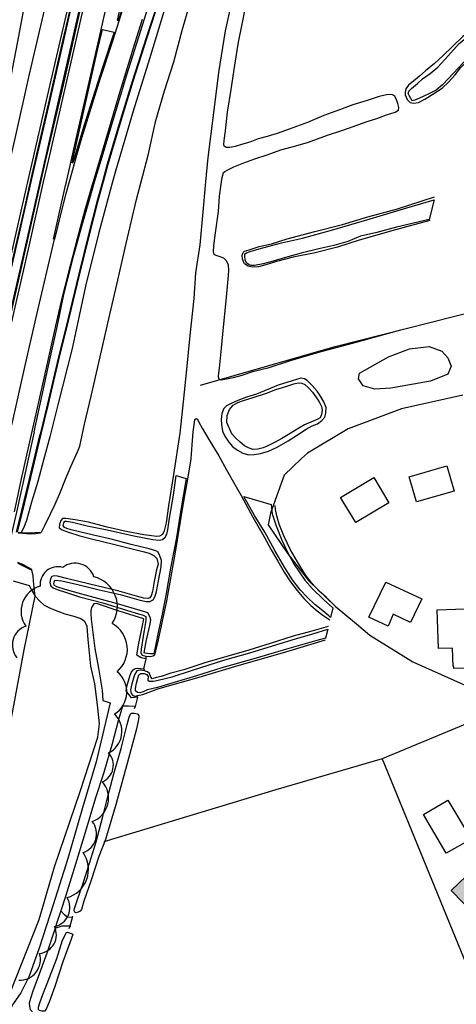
# Model space of a CAD drawing. Header units: metres. Extents: x 89795 to 94000, y 463250 to 466585.
# Tile 212 of 243: x 91336 to 91470, y 465488 to 465790. Entities that reach past the tile are written whole.
import ezdxf

# ---------------------------------------------------------------- set-up
doc = ezdxf.new("R2010")
doc.units = ezdxf.units.M
doc.layers.add('92.1_Bestaande bebouwing - Existing building H', color=7, linetype='Continuous', true_color=0xb5b6af)
doc.layers.add('96.0_forest', color=71, linetype='Continuous')
doc.layers.add('XXX_Background', color=3, linetype='Continuous')

msp = doc.modelspace()

# ---------------------------------------------------------------- hatches: boundary and pattern name
at = {"layer": '92.1_Bestaande bebouwing - Existing building H'}
msp.add_hatch(color=256, dxfattribs=at).paths.add_polyline_path([(91475.16, 465529.19), (91486, 465518.02), (91479.23, 465511.46), (91468.39, 465522.63)])

# ---------------------------------------------------------------- linework, layer by layer
at = {"layer": '96.0_forest'}
msp.add_lwpolyline([(91335.73, 465495.12, 0.520567), (91342.1, 465503.34, 0.520567), (91346.72, 465511.6, 0.520567), (91350.57, 465520.46, 0.520567), (91355.46, 465534.26, 0.520567), (91358.31, 465543.79, 0.520567), (91361.42, 465556.01, 0.520567), (91363.27, 465564.85, 0.520567), (91365.11, 465576.82, 0.520567), (91365.88, 465589.75, 0.520567), (91364.43, 465604.54, 0.520567), (91358.79, 465618.85, 0.520567), (91349.24, 465621.76, 0.520567), (91342.31, 465615.95, 0.520567), (91337.91, 465603.73, 0.520567), (91335.16, 465594.06, 0.520567)], format="xyb", dxfattribs=at)
at = {"layer": 'XXX_Background'}
for points in [[(91432.82, 465689.54), (91505.32, 465707.93)], [(91391.52, 465677.64), (91432.82, 465689.54)], [(91449.17, 465686.34), (91455.57, 465688.83)], [(91455.57, 465688.83), (91461.61, 465689.54)], [(91461.61, 465689.54), (91465.52, 465688.12)], [(91440.29, 465681.36), (91449.17, 465686.34)], [(91465.52, 465688.12), (91467.3, 465685.99)], [(91467.3, 465685.99), (91468.37, 465683.5)], [(91468.37, 465683.5), (91467.3, 465681.01)], [(91439.93, 465679.59), (91440.29, 465681.36)], [(91441.35, 465677.45), (91439.93, 465679.59)], [(91467.3, 465681.01), (91461.97, 465678.88)], [(91444.91, 465676.39), (91441.35, 465677.45)], [(91449.88, 465676.74), (91444.91, 465676.39)], [(91461.97, 465678.88), (91449.88, 465676.74)], [(91471.92, 465674.61), (91453.08, 465670.34)], [(91453.08, 465670.34), (91436.73, 465664.3)], [(91436.73, 465664.3), (91424.29, 465656.83)], [(91424.29, 465656.83), (91422.5, 465655.13)], [(91422.5, 465655.13), (91417.18, 465650.08)], [(91417.18, 465650.08), (91412.92, 465638.34)], [(91412.92, 465638.34), (91412.2, 465634.79)], [(91412.2, 465634.79), (91418.25, 465625.9)], [(91418.25, 465625.9), (91424.65, 465617.72)], [(91424.65, 465617.72), (91427.69, 465614.81)], [(91427.69, 465614.81), (91432.82, 465609.9)], [(91432.82, 465609.9), (91439.29, 465604.47)], [(91439.29, 465604.47), (91443.45, 465600.98)], [(91443.45, 465600.98), (91456.64, 465592.83)], [(91456.64, 465592.83), (91486.59, 465579.42)], [(91486.59, 465579.42), (91447.16, 465563.08)], [(91447.16, 465563.08), (91414.55, 465553.55)], [(91447.16, 465563.08), (91477.67, 465488.61)], [(91414.55, 465553.55), (91361.79, 465537.56)]]:
    msp.add_lwpolyline(points, dxfattribs=at)
at = {"layer": 'XXX_Background', "ltscale": 5}
for points in [[(91455.49, 465649.58), (91466.98, 465652.94), (91469.25, 465645.17), (91457.76, 465641.86)], [(91444.61, 465649.33), (91449.26, 465641.51), (91439.14, 465635.51), (91434.42, 465643.18)], [(91448.28, 465617.24), (91459.33, 465612.1), (91455.93, 465604.84), (91450.61, 465607.37), (91449.01, 465603.75), (91443.15, 465606.51)], [(91464.03, 465608.72), (91472.5, 465609.07), (91472.86, 465600.64), (91476.91, 465600.7), (91477.23, 465590.98), (91469.14, 465590.7), (91469.14, 465591.34), (91468.95, 465591.35), (91468.77, 465597), (91464.47, 465596.87)], [(91459.83, 465545.93), (91467.31, 465550.31), (91474.45, 465538.41), (91466.83, 465534.05)], [(91475.16, 465529.19), (91486, 465518.02), (91479.23, 465511.46), (91468.39, 465522.63)]]:
    msp.add_lwpolyline(points, close=True, dxfattribs=at)
at = {"layer": 'XXX_Background'}
for points in [[(91314.45, 465671.12, 4.63), (91317.97, 465689.89, 4.62), (91321.38, 465708.23, 4.63), (91324.92, 465727.15, 4.54), (91327.33, 465740, 4.59), (91328.16, 465744.42, 4.61), (91331.59, 465762.81, 4.61), (91335.32, 465782.59, 4.55), (91339.12, 465802.78, 4.6), (91342.37, 465820.08, 4.55), (91345.89, 465838.69, 4.46), (91349.93, 465859.66, 4.4), (91353.9, 465880.53, 4.02), (91358.79, 465905.92, 3.37), (91364.5, 465935.73, 2.48), (91369.62, 465962.11, 1.52), (91371.09, 465969.66, 1.24)], [(91383.68, 465965.78, 5.11), (91379.1, 465945.99, 4.97), (91372.73, 465918.63, 4.97), (91366.24, 465890.49, 4.88), (91359.84, 465862.76, 4.76), (91352.78, 465832.52, 4.81), (91345.91, 465802.81, 4.83), (91338.99, 465773, 4.82), (91334.51, 465753.3, 4.82), (91331.45, 465740, 4.79), (91329.5, 465731.53, 4.78), (91324.08, 465707.63, 4.72), (91319.01, 465685.56, 4.69), (91315.63, 465670.79, 4.63)], [(91323.07, 465668.53, 4.79), (91326.68, 465684.34, 4.77), (91330.29, 465700.3, 4.77), (91334.24, 465717.64, 4.88), (91337.67, 465732.52, 4.88), (91339.37, 465740, 4.91), (91341.29, 465748.46, 4.94), (91345.13, 465765.16, 4.93), (91348.92, 465781.81, 4.88), (91352.9, 465798.96, 4.87), (91356.78, 465815.9, 4.88), (91360.78, 465832.96, 4.85), (91365.6, 465853.39, 4.88), (91370.95, 465876.56, 4.92), (91376.34, 465900.52, 5), (91380.89, 465919.9, 5.1), (91386.07, 465942.33, 5.2), (91390.94, 465963.68, 5.3)], [(91323.27, 465668.46, 5.55), (91327.1, 465685.25, 5.56), (91331.18, 465703.17, 5.56), (91335.71, 465722.99, 5.63), (91339.57, 465740, 5.67), (91339.78, 465740.92, 5.67), (91344.21, 465760.19, 5.67), (91348.92, 465780.71, 5.67), (91352.89, 465797.95, 5.67), (91356.63, 465813.99, 5.63), (91361.04, 465832.96, 5.59), (91365.73, 465852.91, 5.54), (91369.94, 465871.27, 5.61), (91375.61, 465895.99, 5.75), (91380.46, 465917.01, 5.81), (91384.63, 465935.4, 5.88), (91391.13, 465963.62, 5.99)], [(91392.6, 465963.05, 6.04), (91389.74, 465950.28, 5.87), (91384.76, 465928.3, 5.87), (91380.41, 465908.72, 5.82), (91376.31, 465890.4, 5.79), (91372.77, 465874.53, 5.71), (91368.82, 465856.74, 5.71), (91363.62, 465833.95, 5.73), (91358.41, 465811.04, 5.74), (91352.56, 465785.34, 5.74), (91347.66, 465763.83, 5.74), (91343.14, 465744.05, 5.72), (91342.22, 465740, 5.71), (91338.32, 465722.84, 5.67), (91333.13, 465700.08, 5.67), (91328.46, 465679.48, 5.62), (91325.76, 465667.65, 5.61)], [(91392.78, 465963, 5.27), (91388.42, 465943.5, 5.12), (91382.29, 465916.25, 5.08), (91376.17, 465888.59, 5.01), (91370.9, 465865.08, 4.96), (91365.5, 465841.11, 4.95), (91360.67, 465819.97, 4.95), (91355.19, 465795.85, 4.94), (91349.74, 465771.54, 4.95), (91343.96, 465746.72, 4.97), (91342.44, 465740, 4.96), (91337.01, 465715.99, 4.94), (91330.64, 465688.01, 4.87), (91325.95, 465667.59, 4.81)], [(91346.41, 465722.47, 4.81), (91350.13, 465738.86, 4.81), (91350.39, 465740, 4.81), (91353.37, 465753.21, 4.82), (91357.02, 465769.25, 4.79), (91360.89, 465786.18, 4.77), (91365, 465804.47, 4.81), (91369.8, 465825.79, 4.81), (91373.53, 465842.47, 4.88), (91377.76, 465861.23, 4.84), (91383.34, 465886.2, 4.88), (91389.09, 465912.13, 5.04), (91393.83, 465933.22, 4.98), (91400.02, 465960.86, 5.16)], [(91441.49, 465948.23, -0.02), (91435.43, 465926.79, -0.26), (91430.11, 465906.76, -0.25), (91425.26, 465889.67, -0.08), (91420.58, 465872.82, -0.08), (91416.07, 465856.01, 0), (91411.62, 465839.66, 0.09), (91407.39, 465823.1, 0.07), (91403.87, 465807.85, 0.19), (91401.79, 465798.88, 0.13), (91399, 465786.28, 0.11), (91396.96, 465773.51, 0.1), (91395.43, 465761.15, 0.06), (91393.73, 465747.49, 0.06), (91393.04, 465740, 0.09), (91392.4, 465733.09, 0.12), (91391.31, 465720.65, 0.14), (91389.9, 465712.12, 0.12), (91389.4, 465704.18, 0.09), (91388.21, 465692.92, 0.09), (91387.15, 465682.48, 0.09), (91386.17, 465672.55, -0.09), (91385.12, 465662.92, -0.01), (91383.2, 465650.22, 0.06)], [(91396.68, 465828.19, 8.61), (91393.43, 465826.67, 8.63), (91391.08, 465824.94, 8.63), (91389.02, 465822.71, 8.63), (91387.38, 465820.39, 8.63), (91386.07, 465817.52, 8.63), (91384.8, 465813.87, 8.59), (91382.3, 465806.43, 8.58), (91378.87, 465796.23, 8.58), (91374.93, 465784.17, 8.63), (91370.66, 465770.79, 8.63), (91366.65, 465757.74, 8.9), (91363, 465745.39, 8.94), (91361.51, 465740, 8.99), (91359.79, 465733.83, 9.06), (91357.32, 465724.21, 9.16), (91354.31, 465711.82, 9.16), (91350.9, 465697.8, 9.18), (91347.76, 465684.99, 9.18), (91344.59, 465671.45, 9.18), (91342.46, 465662.63, 9.18)], [(91377.54, 465822.87, 4.54), (91372.72, 465808.41, 4.6), (91367.81, 465793.47, 4.64), (91364.46, 465783.21, 4.66), (91360.55, 465771.08, 4.7), (91357.4, 465761.24, 4.78), (91355.03, 465753.41, 4.78), (91353.45, 465748.05, 4.8), (91351.67, 465741.84, 4.85), (91351.17, 465740, 4.85), (91350.11, 465736.05, 4.84), (91348.66, 465730.42, 4.82), (91346.75, 465722.38, 4.84)], [(91385.98, 465817.55, 4.5), (91384.7, 465813.9, 4.45), (91382.2, 465806.46, 4.53), (91378.77, 465796.26, 4.56), (91374.84, 465784.2, 4.58), (91370.57, 465770.82, 4.61), (91366.55, 465757.77, 4.79), (91362.91, 465745.41, 4.82), (91361.4, 465740, 4.73), (91359.69, 465733.85, 4.63), (91357.22, 465724.23, 4.61), (91354.21, 465711.84, 4.62), (91350.81, 465697.82, 4.66), (91347.66, 465685.02, 4.62), (91344.49, 465671.47, 4.63), (91342.36, 465662.65, 4.61)], [(91386.17, 465817.48, 4.52), (91384.89, 465813.84, 4.57), (91382.4, 465806.4, 4.55), (91378.96, 465796.2, 4.59), (91375.03, 465784.14, 4.6), (91370.76, 465770.76, 4.63), (91366.75, 465757.71, 4.79), (91363.1, 465745.36, 4.78), (91361.61, 465740, 4.75), (91359.89, 465733.8, 4.72), (91357.42, 465724.18, 4.66), (91354.4, 465711.79, 4.66), (91351, 465697.78, 4.66), (91347.85, 465684.97, 4.6), (91344.69, 465671.43, 4.62), (91342.56, 465662.61, 4.61)], [(91278.92, 465478.66, 4.83), (91285.02, 465505.33, 4.83), (91291.27, 465532.89, 4.85), (91296.51, 465555.95, 4.83), (91302.88, 465583.93, 4.85), (91307.94, 465606.14, 4.84), (91314.57, 465634.88, 4.84), (91319.42, 465656.08, 4.78), (91322.25, 465668.75, 4.72), (91326.61, 465687.81, 4.66), (91331.04, 465707.07, 4.74), (91335.46, 465726.48, 4.7), (91338.57, 465740, 4.75), (91340.08, 465746.61, 4.78), (91345.42, 465769.86, 4.82), (91349.92, 465789.21, 4.74), (91355.07, 465811.59, 4.78)], [(91358.32, 465805.96, 5), (91351.17, 465774.51, 4.94), (91344.84, 465746.9, 4.93), (91343.28, 465740, 4.91), (91338.6, 465719.39, 4.87), (91333.44, 465696.65, 4.78), (91328.96, 465676.88, 4.71), (91326.79, 465667.45, 4.71), (91322.18, 465647.24, 4.76), (91317.15, 465625.22, 4.75), (91312.13, 465603.37, 4.83), (91305.93, 465576.24, 4.87), (91300.4, 465551.97, 4.91), (91294.43, 465525.84, 4.87), (91287.85, 465497.17, 4.89), (91281.46, 465469, 4.92)], [(91367.62, 465797.19, 4.65), (91365.94, 465789.61, 4.67), (91366.34, 465789.5, 4.67), (91369.09, 465797.98, 4.66)], [(91424.25, 465752.09, -0.18), (91430.4, 465754.34, -0.12), (91435.08, 465755.86, -0.2), (91438.29, 465756.94, -0.23), (91442.62, 465758.52, -0.24), (91445.52, 465759.48, -0.29), (91448.57, 465760.54, -0.41), (91451.18, 465761.4, -0.41), (91452.16, 465762.03, -0.41), (91452.32, 465762.77, -0.44), (91452.01, 465764.06, -0.5), (91451.48, 465765.5, -0.5), (91450.93, 465766.36, -0.5), (91450.31, 465766.72, -0.5), (91449.64, 465766.81, -0.47), (91448.57, 465766.73, -0.4), (91446.3, 465766.14, -0.32), (91442.56, 465764.93, -0.24), (91438.18, 465763.67, -0.24), (91434.14, 465762.1, -0.27), (91429.33, 465760.4, -0.32), (91424.27, 465758.18, -0.3), (91418.7, 465756.19, -0.19), (91415.02, 465754.79, -0.19), (91411.96, 465753.92, -0.09), (91409.19, 465753.24, -0.09), (91406.64, 465752.2, -0.09), (91404.04, 465751.49, -0.09), (91402.14, 465750.89, -0.09), (91400.52, 465750.52, -0.1), (91399.32, 465750.53, -0.1), (91398.74, 465750.92, -0.1), (91398.59, 465751.49, -0.1), (91398.79, 465752.68, -0.1), (91399.16, 465755.63, -0.08), (91399.81, 465761.43, -0.08), (91400.85, 465768.34, -0.1), (91401.99, 465775.76, -0.11), (91403.13, 465782.87, -0.16), (91404.39, 465788.88, -0.16), (91405.96, 465797.17, -0.17)], [(91340.46, 465663.29, 5.26), (91344.69, 465682.65, 5.29), (91347.58, 465695.97, 5.29), (91349.62, 465705.45, 5.27), (91350.78, 465710.24, 5.32), (91352.69, 465717.55, 5.34), (91355.1, 465726.42, 5.3), (91357.5, 465734.87, 5.31), (91359, 465740, 5.31), (91360.87, 465746.34, 5.31), (91364.66, 465758.94, 5.25), (91368.9, 465772.85, 5.29), (91372.53, 465784.48, 5.2), (91375.97, 465795.18, 5.15)], [(91354.43, 465658.97, 0.64), (91355.95, 465665.64, 0.64), (91357.98, 465674.24, 0.64), (91360.44, 465685.03, 0.64), (91363.33, 465698.04, 0.55), (91365.87, 465708.48, 0.51), (91368.7, 465721.06, 0.51), (91371.82, 465734.59, 0.51), (91373.25, 465740, 0.54), (91375.43, 465748.23, 0.58), (91377.77, 465758.8, 0.61), (91380.48, 465767.88, 0.61), (91383.28, 465776.85, 0.61), (91385.96, 465786.79, 0.64), (91388.86, 465796.74, 0.72)], [(91380.31, 465792.53, 4.17), (91375.81, 465777.75, 4.15), (91370.79, 465761.71, 4.15), (91365.42, 465743.27, 4.09), (91364.53, 465740, 4.11), (91360.23, 465724.11, 4.23), (91356.24, 465708, 4.1), (91352.08, 465688.88, 4.19), (91347.73, 465671.64, 4.06), (91345.3, 465661.78, 4.01)], [(91373.59, 465789.79, 4.57), (91371.37, 465782.65, 4.57), (91366.67, 465767.3, 4.59), (91362.12, 465752.12, 4.58), (91358.52, 465740, 4.62), (91358.24, 465739.05, 4.62), (91355.88, 465731.04, 4.59), (91353.65, 465722.48, 4.59), (91350.9, 465711.89, 4.63), (91349.09, 465704.7, 4.63), (91347.03, 465695.82, 4.61), (91343.51, 465680.16, 4.61), (91339.8, 465663.41, 4.56), (91336.5, 465648.94, 4.54), (91334.33, 465638.81, 4.55)], [(91476.22, 465788.2, -0.16), (91471.91, 465784.56, -0.16), (91468.82, 465781.62, -0.19), (91465.76, 465778.65, -0.26), (91463.2, 465776.26, -0.26), (91460.51, 465774.08, -0.26), (91458.69, 465772.46, -0.26), (91456.88, 465770.99, -0.42), (91455.24, 465769.63, -0.42), (91454.46, 465768.5, -0.41), (91454.2, 465767.56, -0.41), (91454.25, 465766.65, -0.41), (91454.82, 465765.25, -0.41), (91455.8, 465764.39, -0.41), (91456.83, 465764.11, -0.41), (91458.33, 465764.34, -0.33), (91460.26, 465765.34, -0.33), (91463.04, 465767.1, -0.33), (91465.54, 465768.7, -0.33), (91467.51, 465770.61, -0.33), (91469.54, 465772.87, -0.32), (91471.18, 465774.93, -0.28), (91473.47, 465777.2, -0.28)], [(91452.82, 465694.51, -0.12), (91439.51, 465690.88, -0.05), (91427.66, 465687.69, -0.06), (91418.99, 465685.09, -0.04), (91412.08, 465682.9, -0.18), (91407.41, 465681.73, -0.16), (91404.13, 465680.59, -0.16), (91401.46, 465679.93, -0.17), (91399.41, 465679.49, -0.28), (91397.81, 465679.2, -0.28), (91397.12, 465679.55, -0.28), (91397.05, 465680.52, -0.28), (91397.27, 465682.91, -0.27), (91397.96, 465689.04, -0.26), (91398.57, 465695.45, -0.1), (91399.24, 465702.45, -0.12), (91399.72, 465707.95, -0.11), (91400.09, 465711.33, -0.12), (91400.21, 465712.88, -0.38), (91400.09, 465714.43, -0.38), (91399.47, 465715.81, -0.38), (91398.59, 465716.65, -0.38), (91397.51, 465717.01, -0.37), (91396.29, 465717.38, -0.32), (91395.66, 465717.75, -0.32), (91395.46, 465718.62, -0.32), (91395.61, 465720.41, -0.27), (91396.12, 465724.33, -0.23), (91397, 465730.88, -0.27), (91397.33, 465735.65, -0.3), (91397.82, 465739.29, -0.3), (91397.92, 465740, -0.28), (91398.11, 465741.33, -0.23), (91398.52, 465742.91, -0.23), (91398.92, 465743.23, -0.23), (91400.09, 465743.81, -0.13), (91401.68, 465744.57, -0.13), (91404.79, 465745.85, -0.04), (91408.15, 465747.06, -0.04), (91411.95, 465748.33, -0.05), (91416.14, 465749.82, -0.05), (91419.59, 465750.73, -0.18), (91424.25, 465752.09, -0.18)], [(91461.82, 465728.11, -0.15), (91451.27, 465725.28, -0.17), (91440.15, 465722.12, -0.13), (91433.48, 465719.99, -0.14), (91426.67, 465718.27, -0.08), (91419.9, 465716.87, -0.12), (91414.74, 465715.55, -0.2), (91411.54, 465714.56, -0.24), (91409.22, 465713.92, -0.24), (91407.35, 465713.87, -0.24), (91406.14, 465714.13, -0.25), (91404.95, 465714.87, -0.34), (91404.4, 465716.33, -0.34), (91404.31, 465717.54, -0.34), (91404.54, 465718.34, -0.34), (91405.01, 465718.72, -0.34), (91406.38, 465719.15, -0.34), (91409.49, 465720.22, -0.32), (91413.26, 465721.04, -0.3), (91418.04, 465722.57, -0.18), (91426.56, 465724.77, -0.2), (91434.98, 465726.93, -0.2), (91442.83, 465729.23, -0.27), (91451.86, 465731.75, -0.27), (91463.27, 465735.4, -0.26)], [(91333.59, 465665.39, 4.7), (91337.76, 465683.64, 4.7), (91341.3, 465699.31, 4.74), (91346.75, 465722.38, 4.84)], [(91411.74, 465675.23, -0.29), (91414.59, 465676.28, -0.28), (91417.6, 465677.27, -0.28), (91420.06, 465678.1, -0.26)], [(91420.06, 465678.1, -0.26), (91421.46, 465678.41, -0.26)], [(91421.46, 465678.41, -0.26), (91422.59, 465678.26, -0.16), (91423.51, 465677.87, -0.16), (91424.46, 465676.93, -0.16)], [(91424.46, 465676.93, -0.16), (91425.82, 465675.54, -0.16), (91426.81, 465674.11, -0.16)], [(91402.96, 465672.31, -0.19), (91404.62, 465672.92, -0.19), (91407.68, 465673.83, -0.29)], [(91407.68, 465673.83, -0.29), (91411.74, 465675.23, -0.29)], [(91426.81, 465674.11, -0.16), (91427.87, 465672.51, -0.16)], [(91400.4, 465670.16, -0.17), (91401.48, 465671.53, -0.18)], [(91401.48, 465671.53, -0.18), (91402.96, 465672.31, -0.19)], [(91427.87, 465672.51, -0.16), (91428.61, 465671.07, -0.14), (91428.83, 465670, -0.11), (91428.63, 465668.69, -0.11)], [(91387.6, 465648.8, -0.31), (91388.66, 465655.03, -0.3), (91388.91, 465659.39, -0.3), (91389.25, 465663.37, -0.3), (91389.6, 465666.24, -0.3), (91389.75, 465667.08, -0.3), (91390.17, 465667.47, -0.3), (91390.55, 465667.22, -0.3), (91390.99, 465666.34, -0.3), (91391.95, 465664.42, -0.3), (91394.37, 465660.47, -0.25), (91397.12, 465655.93, -0.26), (91399.47, 465651.68, -0.28), (91402, 465647.15, -0.38), (91403.92, 465643.76, -0.38)], [(91399.53, 465666.17, -0.16), (91399.63, 465668.37, -0.16)], [(91399.63, 465668.37, -0.16), (91400.4, 465670.16, -0.17)], [(91428.18, 465667.66, -0.11), (91427.45, 465667.18, -0.11)], [(91428.63, 465668.69, -0.11), (91428.18, 465667.66, -0.11)], [(91401.11, 465662.69, -0.09), (91399.53, 465666.17, -0.16)], [(91423.36, 465665.47, -0.11), (91421.59, 465664.47, -0.11), (91418.99, 465662.84, -0.11)], [(91427.45, 465667.18, -0.11), (91426.06, 465666.61, -0.11), (91423.36, 465665.47, -0.11)], [(91340.46, 465663.29, 5.26), (91337.94, 465651.63, 5.26), (91335.01, 465638.7, 5.26), (91332.6, 465628.03, 5.27), (91329.58, 465614.68, 5.27), (91325.45, 465596.7, 5.29), (91321.68, 465580.07, 5.29), (91319.09, 465568.9, 5.29), (91317.56, 465561.67, 5.07), (91316.14, 465554.68, 4.74)], [(91342.46, 465662.63, 9.18), (91339.84, 465651.91, 9.15), (91336.76, 465639.14, 9.15), (91335.22, 465632.6, 9.15)], [(91345.3, 465661.78, 4.01), (91343.38, 465654.64, 4.19), (91341.59, 465648.11, 4.2), (91339.67, 465641.73, 4.19), (91338.11, 465636.12, 4.17), (91337.19, 465633.8, 4.07), (91336.49, 465632.49, 4.06)], [(91339.74, 465651.93, 4.79), (91342.36, 465662.65, 4.61)], [(91342.56, 465662.61, 4.61), (91339.93, 465651.88, 4.75)], [(91342.36, 465662.65, 4.61), (91342.56, 465662.61, 4.61)], [(91402.29, 465661.34, -0.08), (91401.11, 465662.69, -0.09)], [(91403.64, 465660.14, -0.08), (91402.29, 465661.34, -0.08)], [(91418.99, 465662.84, -0.11), (91416.41, 465661.33, -0.06), (91414.35, 465660.15, -0.06)], [(91342.28, 465632.21, 0.82), (91342.79, 465632.72, 0.72), (91343.79, 465634.65, 0.56), (91345.37, 465637.95, 0.51), (91346.83, 465640.97, 0.56), (91348.32, 465644.45, 0.76), (91350.11, 465648.85, 0.85), (91351.76, 465652.73, 0.73), (91353.73, 465657.23, 0.73), (91354.43, 465658.97, 0.64)], [(91412.17, 465659.04, 0.02), (91410.71, 465658.46, -0.01), (91409.03, 465658.06, -0.08), (91407.54, 465657.89, -0.08), (91406.21, 465658.38, -0.08), (91404.97, 465659.07, -0.08), (91403.64, 465660.14, -0.08)], [(91414.35, 465660.15, -0.06), (91412.17, 465659.04, 0.02)], [(91335.08, 465632.53, 4.77), (91336.66, 465639.16, 4.85), (91339.74, 465651.93, 4.79)], [(91339.93, 465651.88, 4.75), (91336.86, 465639.12, 4.74), (91335.31, 465632.55, 4.7)], [(91383.2, 465650.22, 0.06), (91381.71, 465640.68, 0.11), (91380.99, 465635.43, 0.11), (91380.32, 465633.01, 0.12), (91379.79, 465631.84, 0.16), (91378.95, 465631.31, 0.16), (91378.13, 465631.28, 0.16), (91374.13, 465631.71, 0.18), (91368.64, 465632.81, 0.15), (91362.89, 465634.13, 0.15), (91357.17, 465635.59, 0.15), (91353.01, 465636.31, 0.12), (91350.18, 465636.79, 0.13), (91349.21, 465636.8, 0.16), (91348.62, 465636.1, 0.22), (91348.23, 465634.96, 0.22), (91348.18, 465633.9, 0.26), (91349.04, 465633.26, 0.32), (91350.67, 465632.62, 0.32), (91354.52, 465631.46, 0.33), (91358.5, 465630.45, 0.33), (91364.79, 465628.91, 0.33), (91370.16, 465627.52, 0.29), (91373.84, 465626.65, 0.24), (91375.76, 465626.07, 0.24), (91377.21, 465625.41, 0.24), (91378.1, 465624.53, 0.24), (91378.46, 465622.71, 0.24), (91378.04, 465620.98, 0.24), (91377.27, 465617.38, 0.23), (91376.75, 465614.36, 0.21), (91376.4, 465613.04, 0.17), (91375.99, 465612.44, 0.17), (91375.3, 465612.2, 0.17), (91374.15, 465612.35, 0.17), (91371.81, 465612.91, 0.17), (91366.11, 465614.55, 0.17), (91357.53, 465616.59, 0.18), (91350.34, 465618.35, 0.18), (91347.67, 465619.06, 0.18), (91346.64, 465619.18, 0.21), (91345.87, 465618.94, 0.24), (91345.48, 465618.2, 0.24), (91345.3, 465617.14, 0.24), (91345.62, 465616.13, 0.24), (91346.34, 465615.5, 0.24), (91347.51, 465614.98, 0.26), (91350.37, 465614.02, 0.27), (91354.39, 465612.75, 0.27), (91361.53, 465610.9, 0.29), (91368.81, 465608.66, 0.31), (91371.4, 465607.82, 0.34), (91373.95, 465607.13, 0.34), (91374.72, 465606.74, 0.34), (91374.74, 465605.47, 0.34), (91374.16, 465602.36, 0.34), (91373.9, 465600.68, 0.34), (91373.24, 465596.67, 0.26), (91373.14, 465595.57, 0.26), (91373.57, 465594.79, 0.12), (91374.79, 465594.55, 0.11), (91376.01, 465594.45, -0.04), (91376.96, 465594.61, -0.18), (91377.48, 465595.03, -0.33), (91377.82, 465596.16, -0.33), (91378.6, 465599.55, -0.31), (91381.14, 465611.53, -0.26), (91383.69, 465625.77, -0.2), (91386.18, 465640.8, -0.2), (91387.6, 465648.8, -0.31)], [(91403.92, 465643.76, -0.38), (91407.5, 465637.21, -0.19), (91411, 465631.1, -0.18), (91413.13, 465627.14, -0.18), (91415.23, 465623.65, -0.18), (91417.13, 465620.3, -0.21), (91419.06, 465617.33, -0.25), (91421.09, 465614.66, -0.23), (91423.2, 465612.25, -0.23), (91425.31, 465610.06, -0.23), (91427.28, 465608.48, -0.23), (91429.02, 465607.13, -0.22), (91431.16, 465605.7, -0.18)], [(91432.29, 465610.38, -0.06), (91430.04, 465612.59, 0.06), (91427.84, 465614.47, 0.11), (91425.61, 465616.95, 0.15), (91423.58, 465619.62, 0.25), (91421.25, 465623.49, 0.27), (91419.13, 465627.12, 0.29), (91416.99, 465631.39, 0.25), (91415.62, 465634.98, 0.21), (91414.9, 465637.56, 0.21), (91414.53, 465639.48, 0.21), (91414.39, 465640.7, 0.1)], [(91335.59, 465632.57, 4.62), (91336.49, 465632.49, 4.06), (91337.54, 465632.4, 3.41), (91339.1, 465632.33, 2.42), (91342.2, 465632.6, 1.25), (91342.28, 465632.21, 0.82), (91340.96, 465632.07, 0.82), (91339.3, 465631.96, 0.82), (91338.08, 465632.01, 0.74), (91337.01, 465632.13, 0.74), (91335.52, 465632.29, 0.63)], [(91335.38, 465623.33, 0.63), (91337.1, 465622.61, 0.63), (91339.67, 465621.22, 0.63), (91339.45, 465620.98, 1.02), (91337.86, 465621.85, 1.58), (91336.43, 465622.58, 2.11), (91335.44, 465623.06, 4.06)], [(91299.75, 465419.74, 0.65), (91304.74, 465439.99, 0.83), (91312.66, 465473.73, 0.65), (91320.34, 465507.97, 0.65), (91329.89, 465556.33, 0.65), (91337.4, 465596.47, 0.65), (91340.8, 465612.97, 0.58), (91340.51, 465615.57, 0.48), (91340.29, 465617.61, 0.48), (91340.12, 465619.28, 0.48), (91339.67, 465621.22, 0.63)], [(91334.07, 465617.67, 4.49), (91338.93, 465616.24, 0.56), (91339.85, 465614.51, 0.56), (91340.8, 465612.97, 0.58)], [(91340.8, 465612.97, 0.58), (91342.18, 465611.41, 0.59), (91343.56, 465610.2, 0.59), (91344.94, 465609.42, 0.59), (91346.95, 465608.64, 0.36), (91349.84, 465607.56, 0.23), (91352.6, 465606.77, 0.15), (91354.83, 465606.06, 0.15), (91355.78, 465605.39, 0.15), (91356.75, 465603.67, 0.28)], [(91374.83, 465593.74, 0.29), (91373.32, 465594.06, 0.33), (91371.93, 465594.87, 0.35), (91372.51, 465598.03, 0.36), (91373.37, 465602.35, 0.41), (91374.1, 465605.94, 0.45), (91366.56, 465608.33, 0.48), (91359.63, 465610.63, 0.33), (91358.81, 465610.54, 0.33), (91358.01, 465609.42, 0.33), (91357.87, 465608.48, 0.33), (91357.88, 465607.52, 0.33), (91357.99, 465605.87, 0.33), (91358.38, 465602.65, 0.35), (91359.06, 465596.87, 0.45), (91360.23, 465590.84, 0.41), (91361.32, 465584.14, 0.42), (91361.53, 465580.96, 0.3), (91363.8, 465580.21, 0.26)], [(91305.32, 465417.79, 0.71), (91311.45, 465434.35, 0.68), (91318.37, 465454.15, 0.68), (91323.74, 465467.44, 0.68), (91328.75, 465480.09, 0.68), (91333.1, 465491.24, 0.49), (91341.97, 465513.73, 0.31), (91346.66, 465529.92, 0.12), (91354.61, 465553.02, 0.04), (91359.98, 465569.73, 0.16), (91360.55, 465573.75, 0.17), (91359.88, 465579.55, 0.23), (91359.12, 465586.07, 0.36), (91357.82, 465591.5, 0.32), (91357.05, 465599.65, 0.37), (91356.75, 465603.67, 0.28)], [(91430.64, 465603.58, -0.18), (91425.6, 465602.18, -0.16), (91419.9, 465600.68, -0.13), (91412.83, 465598.38, -0.14), (91406.35, 465596.36, -0.14), (91399.54, 465594.43, -0.17), (91392.78, 465592.51, -0.19), (91386.39, 465590.36, -0.19), (91382.39, 465589.27, -0.18), (91379.43, 465588.26, -0.18), (91377.96, 465587.96, -0.14), (91376.65, 465587.6, -0.14), (91376.25, 465588.04, -0.14), (91375.89, 465589.25, -0.14), (91375.18, 465589.68, -0.08), (91374.32, 465590, -0.02), (91373, 465590.22, 0.03), (91371.99, 465589.99, 0.2), (91371.24, 465588.8, 0.26), (91370.38, 465586.02, 0.26), (91369.98, 465584.22, 0.25), (91370.2, 465583.1, 0.09), (91370.71, 465582.42, 0.09), (91371.37, 465582.28, 0.06), (91372.17, 465582.44, 0.05), (91373.84, 465582.78, 0.01), (91378.37, 465584.55, -0.05), (91391.08, 465588.13, -0.12), (91403.31, 465591.78, -0.15), (91416.66, 465595.55, -0.07), (91429.82, 465599.49, -0.19)], [(91374.12, 465590.63, 0.28), (91374.83, 465593.74, 0.29)], [(91374.83, 465593.74, 0.29), (91374.79, 465594.55, 0.11)], [(91372.15, 465581.98, -0.02), (91370.34, 465581.78, 0.14), (91369.61, 465582.66, 0.18), (91368.71, 465583.92, 0.31), (91368.91, 465585.24, 0.31), (91369.77, 465588.34, 0.32), (91370.23, 465589.53, 0.29), (91370.88, 465590.33, 0.23), (91371.45, 465590.71, 0.27), (91372.02, 465590.83, 0.27), (91374.12, 465590.63, 0.28)], [(91374.12, 465590.63, 0.28), (91374.32, 465590, -0.02)], [(91363.8, 465580.21, 0.26), (91359.49, 465562.13, 0.27), (91355.34, 465548, 0.22), (91350.84, 465532.49, 0.24), (91346.29, 465518.29, 0.29), (91342.15, 465505.29, 0.37), (91338.95, 465496.41, 0.37), (91336.34, 465491.24, 0.46), (91334, 465487.87, 0.5), (91331.54, 465483.19, 0.57), (91329.67, 465478.4, 0.66), (91326.55, 465469.92, 0.71), (91323.5, 465461.15, 0.71), (91319.25, 465450.66, 0.77), (91314.73, 465438.71, 0.82), (91311.49, 465429.32, 0.75), (91307.9, 465419.35, 0.73), (91307.19, 465417.28, 0.73)], [(91372.15, 465581.98, -0.02), (91371.46, 465579.1, -0.02)], [(91372.15, 465581.98, -0.02), (91372.17, 465582.44, 0.05)], [(91371.46, 465579.1, -0.02), (91369.4, 465579.15, 0.21), (91367.58, 465579.19, 0.38), (91366.19, 465574.7, 0.42), (91364.39, 465567.67, 0.43), (91361.8, 465558.81, 0.43), (91359.29, 465551.11, 0.4), (91356.1, 465540.49, 0.4), (91353.1, 465530.69, 0.4), (91350.1, 465520.84, 0.38), (91348.65, 465516.43, 0.37), (91347.35, 465512.51, 0.36), (91346.9, 465511.12, 0.36), (91344.4, 465503.41, 0.36), (91342.01, 465496.97, 0.46), (91340.02, 465491.78, 0.57), (91339.35, 465489.57, 0.58), (91338.94, 465488.13, 0.58), (91339.03, 465487.16, 0.58), (91339.29, 465486.17, 0.61), (91340.22, 465485.01, 0.6), (91341.14, 465484.53, 0.6), (91342.51, 465484.24, 0.58)], [(91371.46, 465579.1, -0.02), (91371.16, 465578.38, -0.21)], [(91346.9, 465511.12, 0.36), (91349.06, 465511.83, 0.36), (91351.56, 465511.83, 0.28), (91352.21, 465514.36, 0.28), (91350.58, 465514.46, 0.32), (91349.82, 465515.15, 0.41), (91348.65, 465516.43, 0.37)], [(91352.21, 465514.36, 0.28), (91352.32, 465514.78, 0.14)], [(91351.56, 465511.83, 0.28), (91351.12, 465510.85, 0.06)]]:
    msp.add_polyline3d(points, dxfattribs=at)
for points in [[(91352.14, 465745.85, 4.81), (91354.78, 465757.72, 4.81), (91357.88, 465771.33, 4.82), (91359.93, 465780.4, 4.77), (91361.4, 465786.77, 4.78), (91364.98, 465785.92, 4.75), (91361.52, 465775.35, 4.77), (91358.35, 465765.49, 4.78), (91355.74, 465757.09, 4.79), (91353.9, 465750.94, 4.81), (91352.38, 465745.83, 4.85)], [(91473.79, 465778.39, -0.53), (91470.53, 465774.9, -0.53), (91467.58, 465771.68, -0.53), (91465.65, 465769.74, -0.53), (91463.7, 465768.15, -0.53), (91462.07, 465767.29, -0.53), (91459.54, 465766.12, -0.53), (91457.24, 465765.11, -0.53), (91456.42, 465764.88, -0.53), (91455.56, 465766.27, -0.53), (91455.19, 465767.14, -0.53), (91455.37, 465767.81, -0.53), (91456.17, 465768.68, -0.53), (91458.02, 465770.13, -0.53), (91459.57, 465771.57, -0.53), (91461.94, 465773.24, -0.53), (91464.23, 465775.15, -0.53), (91467.41, 465778.64, -0.53), (91470.78, 465782.43, -0.53), (91475.69, 465786.29, -0.53)], [(91461.63, 465728.47, -0.53), (91451.58, 465726.09, -0.53), (91445.51, 465724.47, -0.53), (91440.59, 465723.3, -0.53), (91436.62, 465721.74, -0.53), (91432.4, 465720.51, -0.53), (91427.77, 465719.42, -0.53), (91422.38, 465718.12, -0.53), (91417.54, 465716.79, -0.53), (91413.74, 465715.72, -0.53), (91410.65, 465714.9, -0.53), (91408.06, 465714.35, -0.53), (91407.07, 465714.38, -0.53), (91406.42, 465714.57, -0.53), (91405.68, 465715.09, -0.53), (91405.22, 465715.94, -0.53), (91405.05, 465717.26, -0.53), (91405.11, 465717.94, -0.53), (91405.63, 465718.28, -0.53), (91406.73, 465718.64, -0.53), (91409.46, 465719.42, -0.53), (91416.31, 465721.34, -0.53), (91422.79, 465722.7, -0.53), (91431.61, 465725.19, -0.53), (91443.56, 465728.63, -0.53), (91454.76, 465732.04, -0.53), (91463.16, 465734.45, -0.53)], [(91415.34, 465677.67, -0.53), (91408.62, 465674.92, -0.53), (91405.54, 465673.92, -0.53), (91402.94, 465672.99, -0.53), (91400.85, 465672.06, -0.53), (91399.41, 465671.34, -0.53), (91398.66, 465670.45, -0.53), (91398.03, 465668.96, -0.53), (91397.84, 465667.16, -0.53), (91397.96, 465665.63, -0.53), (91398.26, 465663.52, -0.53), (91398.97, 465662.05, -0.53), (91400.17, 465660.14, -0.53), (91401.34, 465658.88, -0.53), (91402.81, 465657.66, -0.53), (91404.47, 465656.81, -0.53), (91406.31, 465656.29, -0.53), (91407.92, 465656.37, -0.53), (91409.91, 465656.7, -0.53), (91412.32, 465657.44, -0.53), (91414.97, 465658.59, -0.53), (91418.37, 465660.59, -0.53), (91420.91, 465662.21, -0.53), (91423.92, 465664.1, -0.53), (91425.74, 465665.16, -0.53), (91427.35, 465665.81, -0.53), (91428.7, 465666.85, -0.53), (91429.57, 465667.8, -0.53), (91429.96, 465669.04, -0.53), (91430.06, 465670.79, -0.53), (91429.33, 465672.56, -0.53), (91428.3, 465674.24, -0.53), (91427.24, 465675.77, -0.53), (91425.72, 465677.57, -0.53), (91424.23, 465679.04, -0.53), (91423.37, 465679.57, -0.53), (91422.21, 465679.82, -0.53), (91419.59, 465678.97, -0.53)], [(91387.09, 465648.99, -0.53), (91385.59, 465640.06, -0.53), (91384.15, 465630.89, -0.53), (91382.31, 465621.56, -0.53), (91380.94, 465613.72, -0.53), (91379.74, 465607.41, -0.53), (91378.62, 465602.3, -0.53), (91377.28, 465595.63, -0.53), (91377.14, 465595.27, -0.53), (91375.91, 465595.24, -0.53), (91374.55, 465595.4, -0.53), (91374.19, 465595.55, -0.53), (91374.8, 465599.04, -0.53), (91375.97, 465603.92, -0.53), (91376.23, 465605.65, -0.53), (91375.98, 465606.74, -0.53), (91375.48, 465607.61, -0.53), (91374.99, 465607.9, -0.53), (91373.02, 465608.53, -0.53), (91365.99, 465610.58, -0.53), (91355.08, 465613.55, -0.53), (91349.98, 465614.96, -0.53), (91347.39, 465615.81, -0.53), (91346.75, 465616.18, -0.53), (91346.55, 465616.66, -0.53), (91346.58, 465617.32, -0.53), (91346.8, 465617.81, -0.53), (91348.92, 465617.59, -0.53), (91353.84, 465616.54, -0.53), (91360.38, 465614.9, -0.53), (91366.81, 465613.4, -0.53), (91372.59, 465611.83, -0.53), (91374.82, 465611.3, -0.53), (91375.94, 465611.33, -0.53), (91376.98, 465611.81, -0.53), (91377.54, 465612.92, -0.53), (91377.96, 465614.33, -0.53), (91378.6, 465617.64, -0.53), (91379.38, 465621.9, -0.53), (91379.48, 465623.84, -0.53), (91379.01, 465625.33, -0.53), (91378.45, 465626.45, -0.53), (91377.75, 465626.84, -0.53), (91375.7, 465627.43, -0.53), (91370.24, 465628.82, -0.53), (91364.09, 465630.41, -0.53), (91358.62, 465631.66, -0.53), (91354.75, 465632.59, -0.53), (91351.84, 465633.24, -0.53), (91350.46, 465633.64, -0.53), (91349.8, 465633.99, -0.53), (91349.37, 465634.63, -0.53), (91349.55, 465635.45, -0.53), (91349.92, 465635.94, -0.53), (91350.43, 465635.93, -0.53), (91352.22, 465635.58, -0.53), (91356.73, 465634.52, -0.53), (91362.91, 465633.29, -0.53), (91371.02, 465631.39, -0.53), (91376.88, 465630.33, -0.53), (91378.81, 465630.14, -0.53), (91379.84, 465630.36, -0.53), (91380.68, 465631.02, -0.53), (91381.16, 465631.96, -0.53), (91381.5, 465633.23, -0.53), (91381.99, 465636.83, -0.53), (91383.22, 465643.91, -0.53), (91384.07, 465649.89, -0.53)], [(91404.78, 465643.48, -0.53), (91413.12, 465641.05, -0.53), (91413.48, 465638.15, -0.53), (91414.67, 465634.48, -0.53), (91416.4, 465630.12, -0.53), (91418.01, 465626.66, -0.53), (91420.23, 465622.63, -0.53), (91421.72, 465620.42, -0.53), (91423.44, 465617.86, -0.53), (91425.78, 465615.16, -0.53), (91429.18, 465611.86, -0.53), (91432.08, 465609.3, -0.53), (91431.36, 465606.42, -0.53), (91430.8, 465606.91, -0.53), (91429, 465608.41, -0.53), (91426.5, 465610.37, -0.53), (91424.24, 465612.6, -0.53), (91422.03, 465614.88, -0.53), (91419.69, 465617.96, -0.53), (91417.2, 465621.83, -0.53), (91414.31, 465626.91, -0.53), (91411.24, 465632.53, -0.53), (91408.06, 465637.72, -0.53)], [(91429.85, 465600.04, -0.53), (91427.2, 465599.28, -0.53), (91417.86, 465596.68, -0.53), (91408.53, 465593.96, -0.53), (91398.07, 465590.94, -0.53), (91390.26, 465588.53, -0.53), (91383.37, 465586.48, -0.53), (91378.31, 465584.87, -0.53), (91375.18, 465584.23, -0.53), (91373.91, 465583.62, -0.53), (91372.88, 465583.24, -0.53), (91372.15, 465583.38, -0.53), (91371.57, 465583.86, -0.53), (91371.51, 465584.59, -0.53), (91371.83, 465586.27, -0.53), (91372.22, 465587.79, -0.53), (91372.62, 465588.83, -0.53), (91373.19, 465589.25, -0.53), (91374.24, 465589.25, -0.53), (91375, 465588.95, -0.53), (91375.46, 465588.3, -0.53), (91375.35, 465587.18, -0.53), (91375.72, 465586.86, -0.53), (91377.1, 465586.81, -0.53), (91378.49, 465587.21, -0.53), (91382.79, 465588.15, -0.53), (91389.02, 465590.19, -0.53), (91398.96, 465593.45, -0.53), (91406.62, 465595.58, -0.53), (91413.55, 465597.66, -0.53), (91420.61, 465599.8, -0.53), (91425.97, 465601.41, -0.53), (91430.53, 465602.8, -0.53)], [(91362.32, 465538.25, -0.53), (91360.29, 465533.12, -0.53), (91357.92, 465525.79, -0.53), (91355.75, 465519.4, -0.53), (91355, 465516.83, -0.53), (91354.58, 465516.32, -0.53), (91353.97, 465515.96, -0.53), (91353.38, 465515.78, -0.53), (91352.92, 465515.96, -0.53), (91352.78, 465516.43, -0.53), (91352.88, 465517.14, -0.53), (91353.71, 465519.6, -0.53), (91355.58, 465525.19, -0.53), (91357.4, 465530.99, -0.53), (91359.45, 465537.62, -0.53), (91361.5, 465545.34, -0.53), (91362.94, 465551.04, -0.53), (91364.9, 465558.41, -0.53), (91367.19, 465566.18, -0.53), (91369.01, 465573.59, -0.53), (91369.6, 465575.78, -0.53), (91369.98, 465576.78, -0.53), (91370.33, 465577.09, -0.53), (91371.17, 465577, -0.53), (91372.2, 465576.81, -0.53), (91372.54, 465576.18, -0.53), (91372.5, 465575.15, -0.53), (91371.76, 465571.81, -0.53), (91369.41, 465563.09, -0.53), (91365.63, 465549.34, -0.53)], [(91352.29, 465509.15, -0.53), (91351.41, 465506.59, -0.53), (91349.27, 465500.74, -0.53), (91346.85, 465493.23, -0.53), (91345.18, 465488.66, -0.53), (91344.16, 465486.26, -0.53), (91343.65, 465485.67, -0.53), (91342.87, 465485.66, -0.53), (91342.12, 465485.85, -0.53), (91341.79, 465486.19, -0.53), (91341.81, 465486.83, -0.53), (91342.17, 465488.16, -0.53), (91343.17, 465490.71, -0.53), (91345.19, 465495.97, -0.53), (91347.38, 465501.82, -0.53), (91349.21, 465507.42, -0.53), (91350.36, 465509.79, -0.53), (91350.69, 465509.86, -0.53), (91352.09, 465509.41, -0.53)]]:
    msp.add_polyline3d(points, close=True, dxfattribs=at)

doc.saveas('drawing.dxf')
